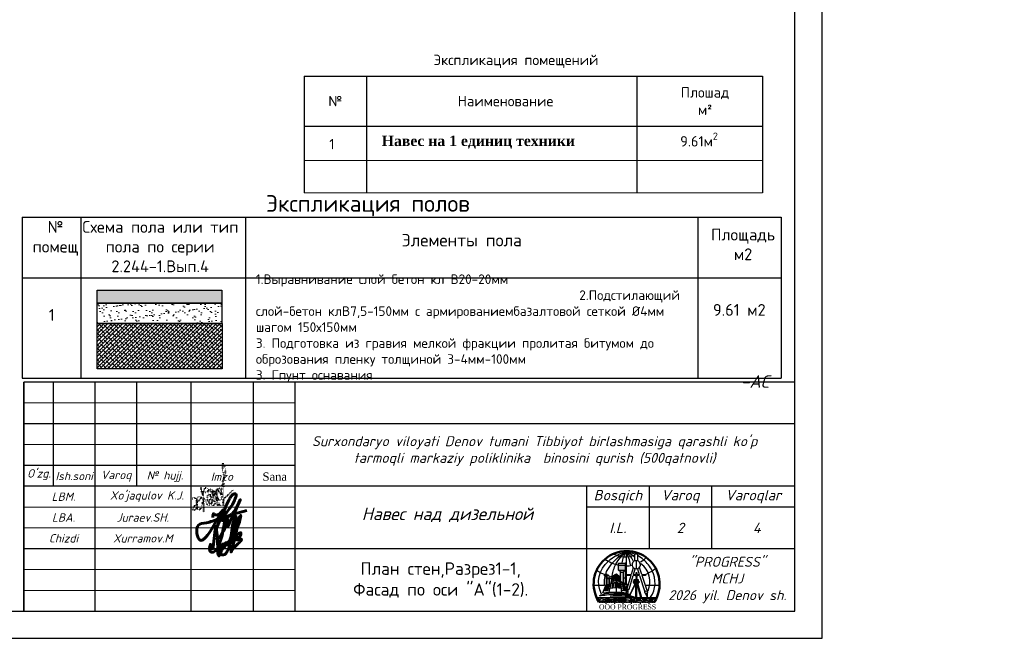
# Model space of a CAD drawing. Header units: millimetres. Extents: x 1527433 to 14789979, y -245576 to 11310.
# Tile 10 of 135: x 1783961 to 1807583, y -167205 to -152355. Entities that reach past the tile are written whole.
import ezdxf

# ---------------------------------------------------------------- set-up
doc = ezdxf.new("R2010")
doc.units = ezdxf.units.MM
doc.linetypes.add('CONTI', pattern=[0])
doc.linetypes.add('DOT', pattern=[0.5, 0, -0.5])
doc.layers.add('(014) Водопровод', color=5, linetype='ИК_Водопровод -------в--------')
doc.layers.add('RAMKA', color=250, linetype='CONTI')
doc.layers.add('tsokol', color=7, linetype='Continuous', true_color=0x712c23)
doc.layers.add('Штриховка', color=7, linetype='Continuous', lineweight=9)
doc.styles.add('S@SH@M@K', font='isocpeui.ttf', dxfattribs={"height": 3})
doc.styles.get("Standard").update_dxf_attribs({"font": 'isocpeur.ttf', "height": 250})
doc.styles.add('STYLE3', font='arial.ttf')
doc.styles.add('TIMES NEW', font='times.ttf')
doc.styles.add('V@ler@Live', font='isocpeui.ttf')
doc.styles.add('ValeraTextStyle', font='isocpeur.ttf')
doc.linetypes.add('ИК_Водопровод -------в--------', pattern='A,9,-0.6,["В",Standard,S=1.2,R=0,X=0,Y=-0.6],-1.2', length=10.8)

# ---------------------------------------------------------------- blocks, each defined once
blk = doc.blocks.new('LOGOTIP')
h = blk.add_hatch(color=16)
h.dxf.hatch_style = 1
h.paths.add_polyline_path([(20531.16, -9521.62), (20530.47, -9521.62), (20530.47, -9523.75), (20531.16, -9524.06)])
h.paths.add_polyline_path([(20531.16, -9521.62), (20531.16, -9521.47), (20531.62, -9521.05), (20530.01, -9521.05), (20530.47, -9521.47), (20530.47, -9521.62)])
h.paths.add_polyline_path([(20531.62, -9521.05), (20531.62, -9519.83), (20530.01, -9519.83), (20530.01, -9521.05)])
h.paths.add_polyline_path([(20531.62, -9519.83), (20531.62, -9519.4), (20530.01, -9519.4), (20530.01, -9519.83)])
h = blk.add_hatch(color=252)
h.dxf.hatch_style = 1
h.paths.add_polyline_path([(20527.86, -9523.03), (20528.22, -9523.03), (20528.22, -9522.98), (20527.86, -9522.98), (20527.86, -9522.84), (20527.69, -9522.84), (20527.69, -9522.98), (20527.39, -9522.98), (20527.39, -9523.03), (20527.69, -9523.03), (20527.69, -9524.4), (20527.86, -9524.38)])
h.paths.add_polyline_path([(20527.24, -9522.31), (20527.61, -9522.31), (20527.61, -9522.26), (20527.24, -9522.26), (20527.24, -9522.06), (20527, -9522.06), (20527, -9522.26), (20526.85, -9522.26, 0.002105), (20526.83, -9522.31), (20527, -9522.31), (20527, -9524.53), (20527.01, -9524.49), (20527.24, -9524.46)])
h.paths.add_polyline_path([(20526.85, -9522.26), (20526.55, -9522.26), (20526.55, -9522.31), (20526.83, -9522.31, -0.002105)])
h = blk.add_hatch(color=134)
h.dxf.hatch_style = 1
h.paths.add_polyline_path([(20531.59, -9525.43), (20531.26, -9525.37), (20531.4, -9526.03), (20531.76, -9526.07)])
h.paths.add_polyline_path([(20531.12, -9525.34), (20530.71, -9525.26), (20530.81, -9525.97), (20531.26, -9526.02)])
h.paths.add_polyline_path([(20530.97, -9524.54), (20530.58, -9524.43), (20530.66, -9524.96), (20531.07, -9525.08)])
h.paths.add_polyline_path([(20531.37, -9524.66), (20531.11, -9524.58), (20531.21, -9525.12), (20531.54, -9525.21)])
h.paths.add_polyline_path([(20531.26, -9524.16), (20531, -9524.06), (20531.06, -9524.38), (20531.34, -9524.46)])
h.paths.add_polyline_path([(20530.86, -9524), (20530.5, -9523.86), (20530.55, -9524.23), (20530.93, -9524.34)])
h.paths.add_polyline_path([(20530.26, -9524.28), (20530.06, -9524.17), (20530.13, -9525.29), (20530.37, -9525.36)])
h.paths.add_polyline_path([(20529.94, -9524.11), (20529.69, -9523.97), (20529.71, -9525.18), (20529.98, -9525.25)])
h.paths.add_polyline_path([(20529.91, -9523.05), (20529.67, -9522.87), (20529.68, -9523.57), (20529.93, -9523.73)])
h.paths.add_polyline_path([(20530.16, -9523.24), (20529.99, -9523.12), (20530.04, -9523.8), (20530.23, -9523.93)])
h.paths.add_polyline_path([(20530.09, -9522.61), (20529.95, -9522.49), (20529.98, -9522.93), (20530.14, -9523.05)])
h.paths.add_polyline_path([(20529.89, -9522.43), (20529.66, -9522.22), (20529.67, -9522.68), (20529.9, -9522.87)])
h.paths.add_polyline_path([(20529.26, -9522.15), (20528.9, -9522.35), (20528.86, -9522.81), (20529.25, -9522.62)])
h.paths.add_polyline_path([(20529.25, -9522.83), (20528.84, -9523), (20528.78, -9523.73), (20529.25, -9523.54)])
h.paths.add_polyline_path([(20529.24, -9523.91), (20528.75, -9524.07), (20528.64, -9525.31), (20529.23, -9525.18)])
h.paths.add_polyline_path([(20528.64, -9524.11), (20528.22, -9524.25), (20528, -9525.4), (20528.51, -9525.33)])
h.paths.add_polyline_path([(20528.74, -9523.08), (20528.42, -9523.21), (20528.28, -9523.91), (20528.67, -9523.78)])
h.paths.add_polyline_path([(20528.81, -9522.42), (20528.54, -9522.58), (20528.46, -9523.01), (20528.76, -9522.89)])
h.paths.add_polyline_path([(20527.78, -9524.52), (20527.43, -9524.55), (20527.31, -9525.07), (20527.68, -9525.04)])
h.paths.add_polyline_path([(20527.66, -9525.21), (20527.31, -9525.23), (20527.12, -9525.96), (20527.46, -9525.97)])
h.paths.add_polyline_path([(20527.24, -9525.24), (20526.83, -9525.26), (20526.59, -9525.96), (20527.05, -9525.97)])
h.paths.add_polyline_path([(20527.37, -9524.56), (20527.13, -9524.58), (20526.93, -9525.1), (20527.24, -9525.07)])
h = blk.add_hatch(color=252)
h.dxf.hatch_style = 1
h.paths.add_polyline_path([(20528.14, -9523.07, 1), (20528.2, -9523.07, 1)])
h.paths.add_polyline_path([(20527.4, -9523.09, 1), (20527.48, -9523.09, 1)])
h.paths.add_polyline_path([(20527.48, -9522.37, 1), (20527.58, -9522.37, 1)])
h.paths.add_polyline_path([(20526.62, -9522.37, 1), (20526.7, -9522.37, 1)])
h = blk.add_hatch(color=53)
h.dxf.hatch_style = 1
h.paths.add_polyline_path([(20534.7, -9523.33), (20533.77, -9523.33), (20533.77, -9523.89), (20534.03, -9523.89, -1), (20534.16, -9523.89), (20534.7, -9523.89), (20534.7, -9523.75)])
h.paths.add_polyline_path([(20534.7, -9523.89), (20534.16, -9523.89, -1), (20534.03, -9523.89), (20533.77, -9523.89), (20533.77, -9524.04), (20533.77, -9524.27), (20534.7, -9524.27)])
h.paths.add_polyline_path([(20534.94, -9523.75), (20534.7, -9523.75), (20534.7, -9524.04), (20534.94, -9524.04)])
h.paths.add_polyline_path([(20533.77, -9523.75), (20533.53, -9523.75), (20533.53, -9524.04), (20533.77, -9524.04)])
h = blk.add_hatch(color=53)
h.dxf.hatch_style = 1
h.paths.add_polyline_path([(20533.77, -9524.27), (20534.7, -9524.27), (20534.7, -9523.33), (20533.77, -9523.33)])
at = {"color": 173}
for points in [[(20525.93, -9526.85, -0.353442), (20527.55, -9518.87, -0.113813), (20531.8, -9516.61)], [(20526.66, -9524.66, -0.125155), (20527.14, -9521.38, -0.137222), (20531.8, -9516.61, -309.435386)], [(20528.48, -9522.35, -0.087366), (20529.34, -9519.63, -0.090552), (20531.8, -9516.61, 64.129586)], [(20528.91, -9517.2, 0.201287), (20533.85, -9517.43)], [(20530.83, -9519.28, -0.080154), (20531.8, -9516.61, -0.658117)], [(20532.88, -9519.75, 0.082739), (20531.8, -9516.61, 4.751606)], [(20533.52, -9518.83, 0.118251), (20531.8, -9516.61, -72004916123.718872)], [(20533.8, -9517.9, 0.029793), (20533.11, -9517.34, -0.014798), (20531.8, -9516.61, 11.436528)], [(20533.91, -9517.24, 0.06566), (20531.8, -9516.61)], [(20526.73, -9518.42, 0.084651), (20529.91, -9519.82)], [(20537.68, -9527.5, 0.275009), (20538.07, -9521.19, 0.096151), (20535.99, -9518.56, 0.052771), (20534.53, -9517.54, 0.052771)], [(20535.3, -9519.03, 0.14027), (20536.6, -9517.97)], [(20537.07, -9526.05, 0.347768), (20535.38, -9519.49, -2.968614)], [(20524.71, -9521.14, 0.030399), (20526.88, -9522.12)], [(20531.97, -9520.02, 0.063513), (20533.12, -9519.88)], [(20536.61, -9522.03, 0.06516), (20538.89, -9520.57)]]:
    blk.add_lwpolyline(points, format="xyb", dxfattribs=at)
for points in [[(20531.8, -9516.61), (20531.8, -9519.31)], [(20527.69, -9522.37), (20528.36, -9522.58)], [(20524.03, -9524.65), (20524.03, -9524.65), (20526.66, -9524.66)], [(20536.6, -9524.65), (20539.86, -9524.68)]]:
    blk.add_lwpolyline(points, dxfattribs=at)
at = {"lineweight": 30}
blk.add_lwpolyline([(20533.91, -9517.09), (20534.53, -9517.09), (20534.53, -9518.77), (20533.91, -9518.77)], close=True, dxfattribs=at)
at = {"color": 150}
for points in [[(20530.01, -9521.05), (20530.01, -9519.4), (20531.62, -9519.4)], [(20531.87, -9524.46), (20531.87, -9519.4), (20531.62, -9519.4), (20531.62, -9524.46)], [(20530.01, -9519.83), (20531.62, -9519.83)], [(20530.47, -9521.47), (20530.01, -9521.05)], [(20530.01, -9521.05), (20531.62, -9521.05)], [(20530.47, -9523.75), (20530.47, -9521.47)], [(20531.16, -9521.62), (20530.47, -9521.62)], [(20531.16, -9521.47), (20531.62, -9521.05)], [(20531.16, -9524.06), (20531.16, -9521.47)], [(20531.62, -9519.92), (20531.87, -9519.92)], [(20531.62, -9520.34), (20531.87, -9520.34)], [(20531.62, -9520.7), (20531.87, -9520.7)], [(20531.62, -9521.09), (20531.87, -9521.09)], [(20531.62, -9521.48), (20531.87, -9521.48)], [(20531.62, -9521.85), (20531.87, -9521.85)], [(20531.16, -9522.89), (20531.62, -9522.89)], [(20531.62, -9522.21), (20531.87, -9522.21)], [(20531.62, -9522.56), (20531.87, -9522.56)], [(20531.62, -9522.96), (20531.87, -9522.96)], [(20531.62, -9523.32), (20531.87, -9523.32)], [(20531.62, -9523.7), (20531.87, -9523.7)], [(20531.62, -9524.08), (20531.87, -9524.08)], [(20531.87, -9524.46), (20531.47, -9524.46)], [(20525.29, -9527.88), (20525.04, -9528.03), (20525.24, -9528.11), (20525.53, -9528.38), (20525.53, -9528.09), (20525.47, -9528.18), (20525.36, -9528.16), (20525.3, -9528.08), (20525.29, -9527.88)], [(20526.24, -9528.35), (20526.51, -9528.19), (20526.6, -9528.25), (20526.7, -9528.32), (20526.8, -9528.29), (20526.93, -9528.29), (20527.09, -9528.3), (20527.13, -9528.24), (20527.07, -9528.24), (20526.99, -9528.15), (20526.94, -9528.15), (20526.85, -9528.15), (20526.78, -9528.18), (20526.69, -9528.23), (20526.61, -9528.15), (20526.55, -9528.11), (20526.44, -9528.1), (20526.37, -9528.1), (20526.34, -9528.17), (20526.28, -9528.22), (20526.21, -9528.28), (20526.24, -9528.35)], [(20527.25, -9528.21), (20527.59, -9528.26), (20527.73, -9528.36), (20527.86, -9528.44), (20527.97, -9528.44), (20528.02, -9528.4), (20528.09, -9528.32), (20528.13, -9528.27), (20528.18, -9528.27), (20528.29, -9528.35), (20528.39, -9528.35), (20528.47, -9528.32), (20528.41, -9528.3), (20528.3, -9528.24), (20528.24, -9528.19), (20528.18, -9528.15), (20528.09, -9528.17), (20528.04, -9528.21), (20527.95, -9528.28), (20527.85, -9528.31), (20527.77, -9528.25), (20527.67, -9528.18), (20527.54, -9528.16), (20527.4, -9528.17), (20527.25, -9528.21)], [(20528.77, -9528.38), (20528.75, -9528.16), (20528.84, -9528.08), (20528.93, -9528.04), (20529.06, -9528.04), (20529.12, -9528.04), (20529.19, -9528.09), (20529.25, -9528.11), (20529.31, -9528.1), (20529.38, -9528.1), (20529.44, -9528.04), (20529.48, -9528.01), (20529.54, -9528.01), (20529.6, -9528.01), (20529.63, -9528.09), (20529.64, -9528.13), (20529.64, -9528.18), (20529.58, -9528.16), (20529.53, -9528.12), (20529.48, -9528.12), (20529.44, -9528.21), (20529.35, -9528.28), (20529.13, -9528.21), (20529.02, -9528.17), (20528.91, -9528.16), (20528.84, -9528.21), (20528.84, -9528.28), (20528.77, -9528.38)], [(20529.89, -9528.1), (20529.83, -9528.29), (20529.99, -9528.15), (20530.13, -9528.23), (20530.25, -9528.34), (20530.45, -9528.36), (20530.68, -9528.28), (20530.87, -9528.18), (20531.07, -9528.15), (20531.27, -9528.21), (20531.42, -9528.22), (20531.59, -9528.04), (20531.83, -9528.08), (20531.67, -9527.96), (20531.49, -9528.04), (20531.4, -9528.14), (20531.25, -9528.12), (20531.01, -9528.07), (20530.78, -9528.12), (20530.58, -9528.23), (20530.43, -9528.27), (20529.94, -9528.06), (20529.85, -9528.1)], [(20532.74, -9528.15), (20533.08, -9528.2), (20533.23, -9528.3), (20533.36, -9528.38), (20533.47, -9528.38), (20533.52, -9528.34), (20533.59, -9528.26), (20533.62, -9528.22), (20533.68, -9528.22), (20533.79, -9528.29), (20533.89, -9528.29), (20533.97, -9528.26), (20533.9, -9528.24), (20533.8, -9528.18), (20533.73, -9528.13), (20533.68, -9528.09), (20533.59, -9528.11), (20533.53, -9528.15), (20533.45, -9528.22), (20533.35, -9528.25), (20533.27, -9528.19), (20533.17, -9528.12), (20533.04, -9528.1), (20532.89, -9528.11), (20532.74, -9528.15)], [(20534.35, -9528.29), (20534.33, -9528.07), (20534.42, -9527.99), (20534.51, -9527.95), (20534.64, -9527.95), (20534.7, -9527.95), (20534.77, -9528), (20534.83, -9528.02), (20534.89, -9528.01), (20534.96, -9528), (20535.02, -9527.95), (20535.07, -9527.91), (20535.12, -9527.91), (20535.18, -9527.91), (20535.21, -9527.99), (20535.22, -9528.04), (20535.22, -9528.08), (20535.16, -9528.06), (20535.11, -9528.02), (20535.06, -9528.02), (20535.02, -9528.11), (20534.93, -9528.18), (20534.71, -9528.12), (20534.6, -9528.08), (20534.49, -9528.07), (20534.42, -9528.12), (20534.42, -9528.19), (20534.35, -9528.29)], [(20535.6, -9528.04), (20535.94, -9528.1), (20536.08, -9528.19), (20536.22, -9528.28), (20536.33, -9528.28), (20536.37, -9528.23), (20536.44, -9528.16), (20536.48, -9528.11), (20536.54, -9528.11), (20536.65, -9528.19), (20536.75, -9528.19), (20536.82, -9528.16), (20536.76, -9528.13), (20536.66, -9528.08), (20536.59, -9528.03), (20536.53, -9527.98), (20536.45, -9528), (20536.39, -9528.05), (20536.31, -9528.11), (20536.2, -9528.14), (20536.12, -9528.08), (20536.02, -9528.02), (20535.89, -9527.99), (20535.75, -9528), (20535.6, -9528.04)], [(20537.32, -9528.37), (20537.3, -9528.15), (20537.38, -9528.07), (20537.48, -9528.03), (20537.6, -9528.03), (20537.66, -9528.03), (20537.73, -9528.08), (20537.79, -9528.1), (20537.85, -9528.09), (20537.92, -9528.08), (20537.98, -9528.03), (20538.03, -9528), (20538.09, -9528), (20538.14, -9528), (20538.17, -9528.07), (20538.19, -9528.12), (20538.19, -9528.17), (20538.12, -9528.14), (20538.07, -9528.1), (20538.02, -9528.1), (20537.98, -9528.19), (20537.89, -9528.27), (20537.67, -9528.2), (20537.56, -9528.16), (20537.45, -9528.15), (20537.39, -9528.2), (20537.39, -9528.27), (20537.32, -9528.37)]]:
    blk.add_lwpolyline(points, dxfattribs=at)
at = {"lineweight": 30}
for points in [[(20534.22, -9518.77), (20534.22, -9520.75)], [(20533.52, -9520.45), (20533.03, -9522.09)], [(20533.55, -9522.09), (20533.95, -9520.71)], [(20534.19, -9522.09), (20534.19, -9521.61), (20534.39, -9521.61), (20534.39, -9522.09)], [(20534.53, -9520.71), (20534.97, -9522.09)], [(20535.56, -9522.09), (20535, -9520.41)], [(20532, -9525.54), (20532.53, -9525.65), (20533.49, -9522.31)], [(20532.97, -9522.31), (20532, -9525.54)], [(20532.97, -9522.31), (20532.09, -9522.31), (20532.09, -9522.09), (20533.03, -9522.09)], [(20534.19, -9522.31), (20533.49, -9522.31)], [(20533.55, -9522.09), (20534.19, -9522.09)], [(20534.39, -9522.31), (20534.39, -9522.77), (20534.19, -9522.77), (20534.19, -9522.31)], [(20534.39, -9522.09), (20534.97, -9522.09)], [(20535.05, -9522.31), (20534.39, -9522.31)], [(20535.05, -9522.31), (20536.31, -9526.24)], [(20535.56, -9522.09), (20536.49, -9522.09), (20536.49, -9522.31), (20535.63, -9522.31)], [(20536.94, -9526.27), (20536.94, -9526.2), (20535.63, -9522.31)], [(20532.33, -9525.61), (20532.24, -9526.04), (20532.24, -9526.33), (20531.67, -9527.58), (20531.79, -9527.08), (20531.91, -9526.25), (20532.09, -9526), (20532.18, -9525.58)], [(20532.32, -9524.47), (20532.05, -9524.47), (20531.8, -9525.2), (20532.1, -9525.19)], [(20532.09, -9526), (20532.24, -9526.04)], [(20536.44, -9526.63), (20536.94, -9527.68)], [(20536.94, -9527.68), (20536.94, -9526.44)], [(20524.7, -9527.58), (20536.89, -9527.58)], [(20525.26, -9528.64), (20538.63, -9528.64)], [(20525.36, -9528.64), (20525.36, -9528.92)], [(20525.76, -9528.64), (20525.76, -9528.92)], [(20526.18, -9528.64), (20526.18, -9528.89)], [(20526.58, -9528.64), (20526.58, -9528.92)], [(20526.98, -9528.64), (20526.98, -9529.15)], [(20527.38, -9528.64), (20527.38, -9528.92)], [(20527.78, -9528.64), (20527.78, -9528.92)], [(20528.2, -9528.64), (20528.2, -9528.89)], [(20528.6, -9528.64), (20528.6, -9528.92)], [(20529, -9528.64), (20529, -9529.15)], [(20529.41, -9528.64), (20529.41, -9528.92)], [(20529.81, -9528.64), (20529.81, -9528.92)], [(20530.23, -9528.64), (20530.23, -9528.89)], [(20530.63, -9528.64), (20530.63, -9528.92)], [(20531.03, -9528.64), (20531.03, -9529.15)], [(20531.43, -9528.64), (20531.43, -9528.92)], [(20531.83, -9528.64), (20531.83, -9528.92)], [(20532.25, -9528.64), (20532.25, -9528.89)], [(20532.64, -9528.64), (20532.64, -9528.92)], [(20533.05, -9528.64), (20533.05, -9529.15)], [(20533.58, -9528.64), (20533.58, -9528.92)], [(20533.99, -9528.64), (20533.99, -9528.92)], [(20534.41, -9528.64), (20534.41, -9528.89)], [(20534.8, -9528.64), (20534.8, -9528.92)], [(20535.21, -9528.64), (20535.21, -9529.15)], [(20535.65, -9528.64), (20535.65, -9528.92)], [(20536.05, -9528.64), (20536.05, -9528.92)], [(20536.47, -9528.64), (20536.47, -9528.89)], [(20536.87, -9528.64), (20536.87, -9528.92)], [(20536.94, -9527.58), (20539.19, -9527.58)], [(20537.27, -9528.64), (20537.27, -9529.15)], [(20537.7, -9528.64), (20537.7, -9528.92)], [(20538.1, -9528.64), (20538.1, -9528.92)], [(20538.52, -9528.64), (20538.52, -9528.89)]]:
    blk.add_lwpolyline(points, dxfattribs=at)
at = {"color": 33}
for points in [[(20528.45, -9522.52), (20529.49, -9521.91)], [(20529.48, -9526.34), (20529.49, -9521.91), (20530.19, -9522.54), (20530.69, -9526.34)], [(20526.22, -9526.53), (20527.01, -9524.49), (20528.05, -9524.35)], [(20528.45, -9522.52), (20527.63, -9526.34)], [(20528, -9525.4), (20528.51, -9525.33), (20528.64, -9524.11)], [(20528, -9525.4), (20528.22, -9524.25)], [(20528.22, -9524.25), (20528.64, -9524.11)], [(20528.28, -9523.91), (20528.42, -9523.21)], [(20528.28, -9523.91), (20528.67, -9523.78)], [(20528.42, -9523.21), (20528.74, -9523.08)], [(20528.46, -9523.01), (20528.54, -9522.58), (20528.81, -9522.42)], [(20528.46, -9523.01), (20528.76, -9522.89)], [(20528.75, -9524.07), (20528.64, -9525.31), (20529.23, -9525.18)], [(20528.67, -9523.78), (20528.74, -9523.08)], [(20528.75, -9524.07), (20529.24, -9523.91)], [(20528.76, -9522.89), (20528.81, -9522.42)], [(20528.84, -9523), (20528.78, -9523.73)], [(20528.78, -9523.73), (20529.25, -9523.54)], [(20528.84, -9523), (20529.25, -9522.83)], [(20529.25, -9522.62), (20529.26, -9522.15), (20528.9, -9522.35), (20528.86, -9522.81)], [(20528.86, -9522.81), (20529.25, -9522.62)], [(20529.23, -9525.18), (20529.24, -9523.91)], [(20529.25, -9523.54), (20529.25, -9522.83)], [(20529.67, -9522.68), (20529.66, -9522.22), (20529.89, -9522.43)], [(20529.67, -9522.68), (20529.9, -9522.87)], [(20529.68, -9523.57), (20529.67, -9522.87)], [(20529.67, -9522.87), (20529.91, -9523.05)], [(20529.68, -9523.57), (20529.93, -9523.73)], [(20529.71, -9525.18), (20529.69, -9523.97)], [(20529.69, -9523.97), (20529.94, -9524.11)], [(20529.71, -9525.18), (20530.37, -9525.36), (20530.26, -9524.28)], [(20529.9, -9522.87), (20529.89, -9522.43)], [(20529.93, -9523.73), (20529.91, -9523.05)], [(20529.98, -9525.25), (20529.94, -9524.11)], [(20529.95, -9522.49), (20530.09, -9522.61)], [(20529.98, -9522.93), (20529.95, -9522.49)], [(20529.98, -9522.93), (20530.14, -9523.05)], [(20530.04, -9523.8), (20529.99, -9523.12)], [(20529.99, -9523.12), (20530.16, -9523.24)], [(20530.04, -9523.8), (20530.23, -9523.93)], [(20530.13, -9525.29), (20530.06, -9524.17)], [(20530.06, -9524.17), (20530.26, -9524.28)], [(20530.14, -9523.05), (20530.09, -9522.61)], [(20530.23, -9523.93), (20530.16, -9523.24)], [(20532.01, -9526.1), (20531.37, -9524.16), (20530.34, -9523.7)], [(20530.55, -9524.23), (20530.5, -9523.86), (20530.86, -9524)], [(20530.55, -9524.23), (20530.93, -9524.34)], [(20530.86, -9524), (20530.93, -9524.34)], [(20531, -9524.06), (20531.26, -9524.16), (20531.34, -9524.46)], [(20531, -9524.06), (20531.06, -9524.38)], [(20531.06, -9524.38), (20531.34, -9524.46)], [(20526.22, -9526.53), (20527.63, -9526.34), (20530.69, -9526.34), (20531.87, -9526.49)], [(20526.59, -9525.96), (20527.05, -9525.97), (20527.24, -9525.24), (20526.83, -9525.26), (20526.59, -9525.96)], [(20527.13, -9524.58), (20526.93, -9525.1), (20527.24, -9525.07)], [(20527.31, -9525.23), (20527.12, -9525.96), (20527.46, -9525.97), (20527.66, -9525.21), (20527.31, -9525.23)], [(20527.13, -9524.58), (20527.37, -9524.56)], [(20527.37, -9524.56), (20527.24, -9525.07)], [(20527.43, -9524.55), (20527.31, -9525.07)], [(20527.31, -9525.07), (20527.68, -9525.04)], [(20527.43, -9524.55), (20527.78, -9524.52), (20527.68, -9525.04)], [(20530.66, -9524.96), (20530.58, -9524.43)], [(20530.58, -9524.43), (20530.97, -9524.54)], [(20530.66, -9524.96), (20531.07, -9525.08)], [(20530.81, -9525.97), (20530.71, -9525.26)], [(20530.71, -9525.26), (20531.12, -9525.34)], [(20531.26, -9526.02), (20530.81, -9525.97)], [(20530.97, -9524.54), (20531.07, -9525.08)], [(20531.11, -9524.58), (20531.21, -9525.12)], [(20531.11, -9524.58), (20531.37, -9524.66)], [(20531.12, -9525.34), (20531.26, -9526.02)], [(20531.21, -9525.12), (20531.54, -9525.21)], [(20531.26, -9525.37), (20531.4, -9526.03)], [(20531.26, -9525.37), (20531.59, -9525.43)], [(20531.37, -9524.66), (20531.54, -9525.21)], [(20531.59, -9525.43), (20531.76, -9526.07), (20531.4, -9526.03)]]:
    blk.add_lwpolyline(points, dxfattribs=at)
at = {"color": 252}
for points in [[(20527.24, -9524.46), (20527.24, -9522.31), (20527.61, -9522.31), (20527.61, -9522.26), (20527.24, -9522.26), (20527.24, -9522.06), (20527, -9522.06), (20527, -9522.26), (20526.55, -9522.26), (20526.55, -9522.31), (20527, -9522.31), (20527, -9524.52)], [(20527.86, -9524.38), (20527.86, -9523.03), (20528.22, -9523.03), (20528.22, -9522.98), (20527.86, -9522.98), (20527.86, -9522.84), (20527.69, -9522.84), (20527.69, -9522.98), (20527.39, -9522.98), (20527.39, -9523.03), (20527.69, -9523.03), (20527.69, -9524.4)]]:
    blk.add_lwpolyline(points, dxfattribs=at)
at = {"color": 32, "lineweight": 30}
for points in [[(20532.46, -9527.58), (20534.07, -9524.39), (20533.88, -9524.39), (20532.37, -9527.58), (20532.46, -9527.58)], [(20535.38, -9527.58), (20534.44, -9524.39), (20534.59, -9524.39), (20535.5, -9527.58)]]:
    blk.add_lwpolyline(points, dxfattribs=at)
at = {"color": 42, "lineweight": 30}
for points in [[(20533.77, -9523.75), (20533.53, -9523.75), (20533.53, -9524.04), (20533.77, -9524.04)], [(20533.77, -9523.33), (20534.7, -9523.33), (20534.7, -9524.27), (20533.77, -9524.27)], [(20533.84, -9524.27), (20534.65, -9524.27), (20534.65, -9524.39), (20533.84, -9524.39)], [(20534.7, -9523.75), (20534.94, -9523.75), (20534.94, -9524.04), (20534.7, -9524.04)]]:
    blk.add_lwpolyline(points, close=True, dxfattribs=at)
for points in [[(20533.77, -9523.89), (20534.03, -9523.89)], [(20534.47, -9523.33), (20534.47, -9523.03), (20534.21, -9523.03), (20534.05, -9523.33)], [(20534.16, -9523.89), (20534.7, -9523.89)]]:
    blk.add_lwpolyline(points, dxfattribs=at)
at = {"color": 32, "lineweight": 30}
blk.add_lwpolyline([(20534.16, -9524.39), (20534.32, -9524.39), (20534.32, -9527.58), (20534.16, -9527.58)], close=True, dxfattribs=at)
at = {"color": 25}
for points in [[(20525.44, -9527.15, -0.044562), (20527.04, -9526.65, -0.080385), (20531.85, -9526.64, -0.080385)], [(20532.08, -9526.68, -0.011049), (20532.73, -9526.81, -0.011049)], [(20525.44, -9527.15, 0.0058), (20527.11, -9526.97, -0.038289), (20531.83, -9526.79, -0.038289)], [(20527.97, -9527.27), (20529.09, -9527.06, -0.027055), (20530.77, -9526.93), (20531.53, -9526.95), (20531.8, -9526.98)], [(20527.97, -9527.27, -0.026948), (20530.82, -9527.23), (20531.75, -9527.26)], [(20532.03, -9526.79, -0.005617), (20532.72, -9526.83, -0.005617)], [(20532.83, -9526.84, -0.000678), (20532.92, -9526.85)], [(20532.84, -9526.83, -0.001323), (20532.92, -9526.85)]]:
    blk.add_lwpolyline(points, format="xyb", dxfattribs=at)
at = {"color": 150, "lineweight": 30}
for points in [[(20525.31, -9528.59, 0.125557), (20525.82, -9528.4, 0.520567), (20525.82, -9528.4, -0.501097), (20526.15, -9528.55, -0.013708), (20526.79, -9528.53, -0.043743), (20527.29, -9528.45, 0.520567), (20527.29, -9528.45, 0.520567), (20527.33, -9528.44, -0.392339), (20527.79, -9528.49, 0.520567), (20527.79, -9528.49, -0.113409), (20528.37, -9528.57, 0.520567), (20528.37, -9528.57, -0.132594), (20528.87, -9528.52, 0.520567), (20528.87, -9528.52, -0.102508), (20529.32, -9528.39, 0.520567), (20529.32, -9528.39, -0.019125), (20529.65, -9528.29, 0.520567), (20529.65, -9528.29, 0.087562), (20530.36, -9528.41, 0.520567), (20530.36, -9528.41, 0.001436), (20530.93, -9528.42, 0.520567), (20530.93, -9528.42, -0.063739), (20531.45, -9528.36, 0.520567), (20531.45, -9528.36, 0.033431), (20532, -9528.21, 0.520567), (20532, -9528.21, -0.230937), (20532.53, -9528.32, 0.520567), (20532.53, -9528.32, -0.091871), (20532.97, -9528.47, 0.520567), (20532.97, -9528.47, -0.014111), (20533.56, -9528.5, 0.520567), (20533.56, -9528.5, -0.02014), (20534.13, -9528.4, 0.520567), (20534.13, -9528.4, 0.029716), (20534.89, -9528.24, 0.520567), (20534.89, -9528.24, -0.189791), (20535.26, -9528.29, 0.520567), (20535.26, -9528.29, -0.039413), (20535.7, -9528.43, 0.520567), (20535.7, -9528.43, -0.038221), (20536.31, -9528.43, 0.520567), (20536.31, -9528.43, -0.084237), (20536.66, -9528.27, 0.520567), (20536.66, -9528.27, -0.07412), (20537.36, -9528.42, 0.520567), (20537.36, -9528.42, 0.05762), (20537.92, -9528.39, 0.520567), (20537.92, -9528.39, -0.000967), (20538.3, -9528.5, 0.520567), (20538.3, -9528.5, -0.039357), (20538.3, -9528.5, 0.520567), (20538.3, -9528.5, 0.241268), (20538.3, -9528.5)], [(20525.48, -9528.02, -0.070216), (20525.95, -9527.86, 0.520567), (20525.95, -9527.86, -0.344362), (20526.21, -9528.01, 0.010072), (20526.58, -9528.01, -0.043743), (20527.09, -9527.93, 0.520567), (20527.09, -9527.93, 0.520567), (20527.13, -9527.92, -0.063439), (20527.64, -9527.83, 0.520567), (20527.64, -9527.83, 0.149042), (20528.16, -9528.05, 0.520567), (20528.16, -9528.05, -0.132594), (20528.67, -9528, 0.520567), (20528.67, -9528, -0.102508), (20529.12, -9527.87, 0.520567), (20529.12, -9527.87, -0.029284), (20529.62, -9527.73, 0.520567), (20529.62, -9527.73, -0.045919), (20530.15, -9527.89, 0.520567), (20530.15, -9527.89, 0.001436), (20530.72, -9527.9, 0.520567), (20530.72, -9527.9, -0.063739), (20531.25, -9527.84, 0.520567), (20531.25, -9527.84, 0.033431), (20531.8, -9527.69, 0.520567), (20531.8, -9527.69, -0.05696), (20532.35, -9527.71, 0.520567), (20532.35, -9527.71, -0.10267), (20532.85, -9527.89, 0.520567), (20532.85, -9527.89, 0.106941), (20533.35, -9527.98, 0.520567), (20533.35, -9527.98, -0.02014), (20533.93, -9527.88, 0.520567), (20533.93, -9527.88, 0.029716), (20534.68, -9527.72, 0.520567), (20534.68, -9527.72, -0.053702), (20535.06, -9527.72, 0.520567), (20535.06, -9527.72, 0.023184), (20535.6, -9527.82, 0.520567), (20535.6, -9527.82, 0.137066), (20536.11, -9527.9, 0.520567), (20536.11, -9527.9, 0.086144), (20536.69, -9527.74, 0.520567), (20536.69, -9527.74, 0.092626), (20537.21, -9527.84, 0.520567), (20537.21, -9527.84, 0.171565), (20537.72, -9527.87, 0.520567), (20537.72, -9527.87, -0.228313), (20538.25, -9527.92, 0.520567), (20538.25, -9527.92, 0.057178), (20538.73, -9527.95, 0.520567), (20538.73, -9527.95, 0.520567), (20538.83, -9527.95)]]:
    blk.add_lwpolyline(points, format="xyb", dxfattribs=at)
at = {"color": 25}
for points in [[(20531.81, -9527.27), (20532.29, -9527.29), (20532.49, -9527.31)], [(20531.93, -9527), (20532.24, -9527.04), (20532.58, -9527.13)], [(20532.59, -9527.32), (20533.78, -9527.45)], [(20532.68, -9527.15), (20533.78, -9527.45)]]:
    blk.add_lwpolyline(points, dxfattribs=at)
at = {"color": 252}
for centre, radius in [((20526.66, -9522.37), 0.0359), ((20527.44, -9523.09), 0.037), ((20527.53, -9522.37), 0.0465), ((20528.17, -9523.07), 0.0306)]:
    blk.add_circle(centre, radius, dxfattribs=at)
at = {"color": 42, "lineweight": 30}
blk.add_circle((20534.09, -9523.89), 0.0666, dxfattribs=at)
at = {"lineweight": 30}
blk.add_circle((20536.62, -9526.35), 0.33, dxfattribs=at)
at = {"color": 86, "lineweight": 50}
blk.add_arc((20531.94, -9524.38), 7.92, 327.5319, 212.4681, dxfattribs=at)
at = {"lineweight": 30}
blk.add_arc((20534.24, -9519.75), 1, 102.4937, 77.5063, dxfattribs=at)
at = {"color": 86, "lineweight": 50, "insert": (20525.31, -9529.27), "char_height": 1.2, "width": 15.3015, "attachment_point": 1, "style": 'TIMES NEW'}
blk.add_mtext('OOO PROGRESS', dxfattribs=at)
blk = doc.blocks.new('пдп001')
at = {"color": 5, "linetype": 'DOT', "lineweight": 40}
for points, knots in [([(707, 149), (708, 157), (714, 275), (714, 211), (717, 464), (797, 572), (804, 758), (726, 963), (724, 699), (772, 570), (752, 371), (753, 204), (748, 36), (748, -48), (744, -179), (751, -58), (729, 14), (812, 68), (869, 129), (929, 184), (970, 224), (988, 241)], [5933.013532, 5933.013532, 5933.013532, 5933.013532, 5945.426056, 6119.674656, 6463.814955, 6647.701276, 6824.900543, 7118.025184, 7324.27387, 7610.172898, 7917.764182, 8218.669265, 8442.676207, 8673.369778, 8750.267492, 8857.255672, 9004.364899, 9148.612782, 9259.763889, 9418.202493, 9536.44599, 9536.44599, 9536.44599, 9536.44599]), ([(268, 57), (276, 52), (297, 37), (320, -2), (338, -55), (346, -105), (390, -149), (424, -111), (412, -62), (415, 3), (471, 62), (426, 112), (358, 130), (364, 68), (353, 26), (367, -31), (411, -64), (445, -86), (483, -85), (480, -21), (486, 27), (452, 65), (444, 93), (426, 161), (441, 107), (444, 73), (486, 28), (487, -23), (560, -69), (512, 37), (507, 98), (489, 159), (473, 223), (514, 36), (505, 144), (503, 170), (509, 229), (538, 139), (544, 86), (578, 46), (599, -49), (582, 13), (578, 49), (545, 91), (537, 148), (523, 189), (545, 234), (568, 171), (574, 132), (596, 66), (595, 25), (626, -17), (594, -25), (617, 46), (598, 98), (576, 178), (569, 235), (624, 289), (598, 248), (573, 216), (615, 154), (609, 86), (616, 23), (678, -20), (725, 55), (716, 137), (701, 216), (660, 284), (598, 271), (638, 194), (676, 170), (682, 97), (700, 129), (707, 149)], [0, 0, 0, 0, 48.503704, 122.119306, 208.329865, 313.551394, 384.410654, 428.229301, 512.215886, 616.590231, 739.308905, 818.700472, 905.182256, 976.614449, 1045.562044, 1130.421533, 1235.08686, 1301.053793, 1319.442364, 1403.027564, 1518.67504, 1568.346911, 1625.618732, 1700.210095, 1737.985982, 1810.401067, 1893.792405, 1997.337295, 2072.088069, 2144.472071, 2360.286944, 2446.613064, 2466.534345, 2624.01661, 2696.265892, 2764.574689, 2806.01173, 2899.683096, 3003.982381, 3114.442089, 3203.096311, 3246.119489, 3329.559258, 3406.405435, 3488.541484, 3597.996357, 3621.971115, 3677.674584, 3789.796613, 3887.577299, 3974.928227, 4028.38159, 4037.512745, 4112.181437, 4225.578573, 4371.597742, 4474.330056, 4533.38336, 4578.568256, 4619.142429, 4743.633224, 4857.566539, 4955.347226, 5034.65037, 5141.745278, 5270.87444, 5439.057271, 5545.963162, 5586.401017, 5686.789569, 5814.196651, 5862.435135, 5933.013532, 5933.013532, 5933.013532, 5933.013532])]:
    blk.add_open_spline(points, degree=3, knots=knots, dxfattribs=at)
for points in [[(0, 0), (30, 59), (79, 40), (107, -71), (107, -203), (72, -238), (23, -238), (23, -203), (53, -146), (94, -105), (134, -41), (177, 1), (217, 41), (217, 79), (166, 79), (141, 68), (122, 40), (110, -10), (110, -50), (110, -86), (113, -117), (118, -161), (128, -214), (159, -227), (199, -217), (214, -188), (238, -113), (265, -20), (265, 50), (255, 142), (224, 216), (208, 296), (234, 185), (255, 133), (269, 17), (279, -71), (279, -180), (279, -289), (279, -280), (279, -169), (279, -38), (263, 77), (263, 151), (292, 245), (322, 291), (368, 279), (383, 264), (383, 240)], [(313, 184), (372, 208), (409, 245), (488, 245), (479, 245), (445, 250), (403, 239), (368, 204), (360, 196), (370, 196), (438, 206), (469, 213), (510, 213), (500, 210), (475, 198), (443, 191), (479, 191), (517, 191), (548, 191), (598, 191), (622, 191)]]:
    blk.add_spline(points, degree=3, dxfattribs=at)
at = {"color": 5, "linetype": 'DOT', "lineweight": 30}
blk.add_spline([(464, -136), (524, -113), (561, -76), (640, -76), (631, -76), (597, -71), (555, -81), (519, -117), (512, -124), (521, -124), (590, -114), (621, -107), (662, -107), (651, -111), (627, -123), (594, -129), (630, -129), (668, -129), (700, -129), (750, -129), (774, -129)], degree=3, dxfattribs=at)

msp = doc.modelspace()

# ---------------------------------------------------------------- hatches: boundary and pattern name
at = {"layer": 'Штриховка'}
h = msp.add_hatch(dxfattribs=at)
h.set_pattern_fill('AR-CONC', color=256, scale=0.5)
h.set_pattern_definition([(50, (-4134806.09, -3033027.286), (91.0923345, -7.9695428), [9.525, -104.775]), (355, (-4134806.09, -3033027.29), (-17.6217107, 95.5284226), [7.62, -83.8202921]), (100.4514447, (-4134798.5, -3033027.95), (73.4706235, 87.558876), [8.0950044, -89.0451223]), (46.1842, (-4134806.09, -3033001.89), (135.5395204, -21.021164), [14.2875, -157.1625]), (96.6355576, (-4134794.8, -3033003.64), (118.702067, 123.7130623), [12.1425116, -133.567804]), (351.1841512, (-4134806.1, -3033001.89), (118.702067, 123.7130623), [11.4299835, -125.729866]), (21, (-4134793.39, -3033008.236), (75.8071956, -51.1325991), [9.525, -104.775]), (326, (-4134793.39, -3033008.24), (30.9010142, 92.093983), [7.62, -83.82]), (71.451445, (-4134787.08, -3033012.5), (106.7082096, 40.9613844), [8.0950044, -89.0449688]), (37.5, (-4134806.094, -3033027.286), (1.54430163, 42.27751944), [0, -82.804, 0, -85.09, 0, -84.1375]), (7.5, (-4134806.094, -3033027.286), (33.40983126, 50.0902874), [0, -48.514, 0, -80.899, 0, -32.0675]), (327.5, (-4134834.415, -3033027.286), (67.79529758, -2.864372), [0, -31.75, 0, -99.06, 0, -131.445]), (317.5, (-4134847.115, -3033027.286), (74.0645907, 12.7132455), [0, -41.275, 0, -65.786, 0, -93.345])])
h.paths.add_polyline_path([(1788813.486, -158846.62), (1785820.961, -158846.62), (1785820.961, -159156.762), (1788808.312, -159156.762), (1788813.486, -159156.762)])
h = msp.add_hatch(dxfattribs=at)
h.set_pattern_fill('AR-SAND', color=256, scale=5)
h.set_pattern_definition([(37.5, (-4134806.1, -3033027.29), (-8.0001565, 244.7066187), [0, -193.04, 0, -215.9, 0, -206.375]), (7.5, (-4134806.1, -3033027.3), (224.761642, 358.41255), [0, -104.14, 0, -173.99, 0, -66.675]), (327.5, (-4134962.3, -3033027.29), (395.496185, 0.718592), [0, -63.5, 0, -228.6, 0, -298.45]), (317.5, (-4134962.3, -3033027.3), (381.778226, 111.464662), [0, -31.75, 0, -149.86, 0, -171.45])])
h.paths.add_polyline_path([(1788808.312, -159156.762), (1785820.961, -159156.762), (1785820.961, -159645.234), (1788808.312, -159645.234)])
h = msp.add_hatch(dxfattribs=at)
h.set_pattern_fill('ANSI38', color=256, scale=20)
h.set_pattern_definition([(45, (-4134806.094, -3032631.856), (-44.9012806, 44.9012806), []), (135, (-4134806.094, -3032631.856), (-134.7038418, 44.9012806), [158.75, -95.25])])
h.paths.add_polyline_path([(1785820.961, -159645.234), (1785820.961, -160735.734), (1788818.294, -160735.734), (1788818.294, -159645.234)])

# ---------------------------------------------------------------- linework, layer by layer
at = {"lineweight": 30}
for p, q in [((1790785.148, -153708.691), (1801785.148, -153708.691)), ((1790785.148, -153708.691), (1790785.148, -154908.691)), ((1792285.148, -153708.691), (1792285.148, -154908.691)), ((1798765.749, -153708.691), (1798765.749, -154908.691)), ((1801785.148, -153708.691), (1801785.148, -154908.691)), ((1790785.148, -154908.691), (1801785.148, -154908.691)), ((1790785.148, -154908.691), (1790785.148, -156508.691)), ((1792285.148, -154908.691), (1792285.148, -156508.691)), ((1798765.749, -154908.691), (1798765.749, -156508.691)), ((1801785.148, -154908.691), (1801785.148, -156508.691))]:
    msp.add_line(p, q, dxfattribs=at)
at = {"lineweight": 15}
for p, q in [((1790785.148, -155734.68), (1801785.148, -155734.68)), ((1790785.148, -156508.691), (1801785.148, -156508.691))]:
    msp.add_line(p, q, dxfattribs=at)
at = {"color": 0, "lineweight": 30}
for p, q in [((1802561.031, -161054.9), (1784061.049, -161054.9)), ((1784061.049, -166554.895), (1784061.049, -161054.9)), ((1784761.049, -161054.9), (1784761.049, -163554.898)), ((1785763.45, -161054.9), (1785763.45, -166555.239)), ((1786763.45, -161054.9), (1786763.45, -163554.898)), ((1788063.448, -161054.9), (1788063.448, -166555.239)), ((1789563.446, -161054.9), (1789563.446, -166555.239)), ((1790563.445, -161054.9), (1790563.445, -166555.239)), ((1790563.445, -162054.899), (1784061.049, -162054.899)), ((1802561.031, -162054.899), (1790563.445, -162054.899)), ((1790563.445, -163054.898), (1784061.049, -163054.898)), ((1802561.031, -163554.898), (1784061.049, -163554.898)), ((1797561.036, -163554.898), (1797561.036, -166554.895)), ((1799061.034, -163554.898), (1799061.034, -165054.896)), ((1800561.033, -163554.898), (1800561.033, -165054.896)), ((1802561.031, -164054.897), (1797561.036, -164054.897)), ((1802561.031, -165054.896), (1784061.049, -165054.896))]:
    msp.add_line(p, q, dxfattribs=at)
at = {"color": 0, "lineweight": 5}
for p, q in [((1790563.445, -161554.9), (1784061.049, -161554.9)), ((1790563.445, -162554.899), (1784061.049, -162554.899)), ((1790563.445, -164054.897), (1784061.049, -164054.897)), ((1790563.445, -164554.897), (1784061.049, -164554.897)), ((1790563.445, -165554.896), (1784061.049, -165554.896)), ((1790563.445, -166054.895), (1784061.049, -166054.895))]:
    msp.add_line(p, q, dxfattribs=at)
for points in [[(1761211.03, -167204.895), (1803211.03, -167204.895), (1803211.03, -137504.895), (1761211.03, -137504.895)], [(1763211.03, -166554.895), (1802561.03, -166554.895), (1802561.03, -138154.895), (1763211.03, -138154.895)], [(1785820.961, -158846.62), (1788813.486, -158846.62), (1788813.486, -159156.762), (1785820.961, -159156.762)], [(1785820.961, -159156.762), (1788808.312, -159156.762), (1788808.312, -159645.234), (1785820.961, -159645.234)], [(1785820.961, -159645.234), (1788808.312, -159645.234), (1788808.312, -159645.234), (1785820.961, -159645.234)], [(1785820.961, -159645.234), (1788818.294, -159645.234), (1788818.294, -160735.734), (1785820.961, -160735.734)]]:
    msp.add_lwpolyline(points, close=True)
at = {"color": 0, "lineweight": 30}
msp.add_lwpolyline([(1802561.031, -161054.9), (1784061.049, -161054.9), (1784061.049, -166554.895), (1802561.031, -166554.895)], close=True, dxfattribs=at)
at = {"color": 204, "lineweight": 60, "extrusion": (0, 0, -1)}
msp.add_lwpolyline([(-1788594.457, -164305.412, 0.133551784), (-1788609.28, -164216.332, -0.158407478), (-1788679.184, -164246.454, -0.195313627), (-1788758.89, -164211.957, -0.066337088), (-1788832.32, -164124.146), (-1788533.07, -164637.355, 0.051575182), (-1788383.892, -164817.728, 0.076763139), (-1788328.822, -164852.365, 0.167842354), (-1788295.273, -164852.759, 0.179884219), (-1788255.013, -164817.653, 0.072400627), (-1788218.116, -164719.918, 0.075903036), (-1788209.619, -164562.164, 0.316524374), (-1788323.813, -164450.696), (-1788443.557, -164429.176, -0.031247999), (-1788584.61, -164392.488), (-1788687.908, -164354.461), (-1788737.921, -164328.088, -0.043250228), (-1788837.932, -164265.531), (-1788926.663, -164178.558, -0.029029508), (-1789063.819, -163991.643, -0.028434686), (-1789124.728, -163868.105, -0.041867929), (-1789152.158, -163788.868, -0.076384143), (-1789155.527, -163757.776, -0.402105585), (-1789122.258, -163735.336, -0.163403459), (-1789061.811, -163766.768, -0.049083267), (-1789000.525, -163845.963, -0.03300422), (-1788911.192, -164027.912), (-1788829.575, -164223.123), (-1788671.464, -164574.084, 0.062327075), (-1788830.047, -164287.415), (-1788881.342, -164219.646, 1.005419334), (-1788886.681, -164222.757), (-1788827.245, -164347.32, -0.108957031), (-1788821.265, -164371.358, -0.261841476), (-1788824.679, -164378.078, -0.343981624), (-1788834.475, -164374.974), (-1788913.653, -164260.73), (-1788865.649, -164337.587, -0.262011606), (-1788865.134, -164356.911, -0.462742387), (-1788878.636, -164356.787), (-1788902.699, -164331.532), (-1788924.697, -164301.357, 0.099818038), (-1788954.447, -164275.439), (-1789010.631, -164248.772, -0.111197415), (-1789062.646, -164207.509, -0.029662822), (-1789128.197, -164129.106, -0.013796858), (-1789252.236, -163878.346), (-1789122.706, -164165.16), (-1789016.326, -164378.159), (-1788966.824, -164493.84, 0.188142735), (-1788946.041, -164516.912), (-1788949.71, -164447.225), (-1788957.464, -164388.112, -0.451025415), (-1788926.1, -164349.498, 0.069220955), (-1788967.883, -164282.309, -0.868792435), (-1788955.972, -164270.027), (-1788930.823, -164289.876, -0.874007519), (-1788940.139, -164303.107), (-1789023.943, -164246.891, 0.057984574), (-1789112.402, -164216.12), (-1789414.002, -164134.653)], format="xyb", dxfattribs=at)
at = {"color": 160, "lineweight": 60, "extrusion": (0, 0, -1)}
msp.add_lwpolyline([(-1788676.202, -164801.894, -0.639465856), (-1788702.476, -164814.483), (-1788732.183, -164786.388, -0.056343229), (-1788858.558, -164625.6, -0.125649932), (-1788937.401, -164283.21, -0.185838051), (-1788922.068, -164276.682, -0.073892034), (-1788885.42, -164367.45, 0.00127154), (-1788805.254, -164785.39), (-1788731.041, -164997.338, 0.142734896), (-1788610.578, -165136.039, 0.585935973), (-1788519.361, -165056.815, 0.149866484), (-1788538.398, -164947.059, 0.119620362), (-1788553.183, -165029.242, -1.082756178), (-1788606.129, -165019.717), (-1788648.58, -164593.173), (-1788669.804, -164513.266), (-1788704.463, -164779.421), (-1788715.799, -165160.527, -0.237435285), (-1788746.247, -165224.904), (-1788779.975, -165047.124, 0.127994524), (-1788829.737, -164942.964, 0.159951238), (-1788825.816, -165001.196), (-1788800.062, -165057.723, 0.13604246), (-1788781.716, -165079.216, 0.140120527), (-1788785.234, -165048.627, 0.131393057), (-1788901.102, -164911.334, 0.372051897), (-1788910.804, -164950.471, 0.22382031), (-1788841.845, -165038.923, -0.066421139), (-1788795.489, -165119.402, -0.093851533), (-1788788.557, -165170.919, -0.318267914), (-1788817.129, -165204.483, -0.153464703), (-1788880.792, -165190.456, -0.148463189), (-1788940.945, -165116.815, -0.088152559), (-1789004.432, -164952.492), (-1789020.524, -164839.123), (-1788915.429, -164940.77, -0.676497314), (-1788935.125, -164961.134), (-1788987.622, -164891.306), (-1789093.61, -164609.354, -0.066094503), (-1789147.388, -164335.013, -0.05916672), (-1789150.169, -164273.253, -0.393827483), (-1789133.831, -164273.868), (-1789068.706, -164490.266), (-1789043.014, -164685.837), (-1789020.524, -164839.123), (-1789020.561, -164874.734), (-1788977.192, -164964.63), (-1788982.338, -164973.309), (-1789037.666, -164894.548), (-1789149.61, -164627.365), (-1789230.494, -164410.495), (-1789264.114, -164253.468, -0.114757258), (-1789221.771, -164328.578), (-1789200.706, -164415.594), (-1789129.482, -164789.477), (-1789048.058, -165057.774, -0.113321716), (-1789031.177, -165133.801, 0.092592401), (-1789090.59, -165044.811), (-1789205.64, -164931.115, -0.059174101), (-1789279.953, -164847.724, -0.451639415), (-1789269.936, -164817.304, -0.14664836), (-1789241.279, -164817.71, -0.139643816), (-1789217.014, -164832.02, 0.209300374), (-1789172.653, -164847.04, 0.023312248), (-1789215.731, -164790.283), (-1789255.613, -164738.251, -0.320638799), (-1789260.422, -164666.17, -0.126976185), (-1789176.479, -164725.356, 0.052174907), (-1789129.482, -164789.477)], format="xyb", dxfattribs=at)
at = {"layer": 'RAMKA'}
msp.add_line((1784061.049, -166554.895), (1784061.049, -162154.895), dxfattribs=at)
at = {"layer": 'tsokol', "color": 0, "linetype": 'ByBlock'}
for p, q in [((1784018.354, -157093.066), (1802227.333, -157093.066)), ((1784018.354, -157093.066), (1784018.354, -160960.679)), ((1785428.08, -157093.066), (1785428.08, -160960.679)), ((1789380.229, -157093.066), (1789380.229, -160960.679)), ((1800227.333, -157093.066), (1800227.333, -160960.679)), ((1802227.333, -157093.066), (1802227.333, -160960.679)), ((1784018.354, -158553.091), (1802227.333, -158553.091)), ((1784018.354, -160960.679), (1802227.333, -160960.679))]:
    msp.add_line(p, q, dxfattribs=at)

# ---------------------------------------------------------------- block references
msp.add_blockref('пдп001', (1788098.672, -163882.622))
at = {"color": 4, "xscale": 100, "yscale": 100, "zscale": 100}
msp.add_blockref('LOGOTIP', (-254671.282, 786536.015), dxfattribs=at)

# ---------------------------------------------------------------- texts
at = {"layer": '(014) Водопровод', "color": 7, "linetype": 'ByBlock', "insert": (1796316.204, -162709.147), "char_height": 240, "width": 11136.75583, "attachment_point": 5, "style": 'S@SH@M@K'}
msp.add_mtext("Surxondaryo viloyati Denov tumani Tibbiyot birlashmasiga qarashli ko'p tarmoqli markaziy poliklinika  binosini qurish (500qatnovli)", dxfattribs=at)
at = {"char_height": 250, "attachment_point": 1}
for s, insert, width in [('Экспликация помещений', (1793890.677, -153196.079), 6998.03639), ('{\\fTimes New Roman|b0|i1|c204|p18;\\P\\fTimes New Roman|b1|i0|c204|p18; Навес на 1 единиц техники}', (1792552.368, -154720.854), 6783.6153)]:
    msp.add_mtext(s, dxfattribs=dict(at, insert=insert, width=width))
at = {"lineweight": 30, "char_height": 250, "attachment_point": 5}
for s, insert, width in [('Плошад\\Pм²', (1800403.167, -154308.691), 1988), ('№', (1791535.148, -154308.691), 1488), ('Наименование', (1795616.943, -154308.691), 7488), ('1', (1791452.145, -155340.277), 1488), ('\\A1;9.61м{\\H0.7x;\\S2^ ;}', (1800258.585, -155232.277), 1988)]:
    msp.add_mtext(s, dxfattribs=dict(at, insert=insert, width=width))
at = {"insert": (1801263.918, -160890.717), "char_height": 300, "attachment_point": 1, "style": 'V@ler@Live'}
msp.add_mtext_dynamic_manual_height_columns('\\pi43.104;{\\C0;  -АС}', width=115.6095, gutter_width=1, heights=[0], dxfattribs=at)
at = {"color": 0, "attachment_point": 5}
for s, insert, char_height, width, style in [("O'zg.", (1784423.014, -163277.161), 200, 1000, 'V@ler@Live'), ('Ish.soni', (1785268.116, -163309.016), 200, 1000, 'V@ler@Live'), ('Varoq', (1786276.137, -163313.297), 200, 1000, 'V@ler@Live'), ('№ hujj.', (1787445.907, -163323.94), 200, 1000, 'V@ler@Live'), ('Imzo', (1788811.049, -163323.94), 200, 1500, 'V@ler@Live'), ('{\\fTimes New Roman|b0|i0|c204|p18;Sana}', (1790080.351, -163323.947), 200, 1038.60444, 'STYLE3'), ('\\pt4514.8992;"PROGRESS" \\P\\ptz;MCHJ\\P2026 yil. Denov sh.', (1800937.787, -165804.896), 240, 3246.48772, 'V@ler@Live')]:
    msp.add_mtext(s, dxfattribs=dict(at, insert=insert, char_height=char_height, width=width, style=style))
at = {"color": 0, "lineweight": 5, "char_height": 200, "attachment_point": 5, "style": 'V@ler@Live'}
for s, insert, width in [("\\pi200;Xo'jaqulov K.J.", (1786913.449, -163804.898), 2299.9977), ('\\pi200;LBM.', (1784912.249, -163804.898), 1702.40083), ('Juraev.SH.', (1786913.774, -164304.897), 2299.9977), ('\\pi200;LBA.', (1784912.249, -164304.897), 1702.40083), ('Xurramov.M', (1786913.774, -164804.897), 2299.9977), ('\\pi200;Chizdi', (1784912.249, -164804.897), 1702.40083)]:
    msp.add_mtext(s, dxfattribs=dict(at, insert=insert, width=width))
at = {"color": 7, "lineweight": 5, "char_height": 250, "attachment_point": 5, "style": 'V@ler@Live'}
for s, insert, width in [('Bosqich', (1798311.035, -163804.898), 1499.9985), ('Varoq', (1799811.033, -163804.898), 1499.9985), ('Varoqlar', (1801561.032, -163804.898), 1999.998), ('I.L.', (1798311.035, -164554.897), 1499.9985), ('2', (1799811.033, -164554.897), 1499.9985), ('4', (1801644.704, -164554.897), 1499.9985)]:
    msp.add_mtext(s, dxfattribs=dict(at, insert=insert, width=width))
at = {"char_height": 300, "attachment_point": 5, "style": 'ValeraTextStyle'}
for s, insert, width in [('{\\fISOCPEUR|b1|i1|c204|p34;Навес над дизельной}', (1794224.28, -164240.669), 5020.13756), ('План стен,Разрез1-1,\\PФасад по оси "А"(1-2).', (1794061.036, -165804.896), 6980)]:
    msp.add_mtext(s, dxfattribs=dict(at, insert=insert, width=width))
at = {"layer": 'tsokol', "color": 0, "linetype": 'ByBlock', "style": 'ValeraTextStyle'}
for s, insert, char_height, width, attachment_point in [('Экспликация полов', (1792315.029, -156819.957), 400, 5711.80798, 5), ('№  \\P  помещ', (1784821.492, -157187.566), 283.5, 738.98957, 2), ('Cхема пола или тип пола по серии 2.244-1.Вып.4 ', (1787330.569, -157187.566), 283.5, 4155.52436, 2), ('Элементы пола', (1794567.34, -157496.793), 300, 3291.35226, 2), ('Площадь м2', (1801315.053, -157371.619), 283.5, 1212.4579, 2), ('1.Выравнивание слой бетон кл В20-20мм                                                                                  2.Подстилающий слой-бетон клB7,5-150мм с армированиембазалтовой сеткой %%C4мм шагом 150х150мм\\P3. Подготовка из гравия мелкой фракции пролитая битумом до оброзования пленку толщиной 3-4мм-100мм \\P3. Гпунт оснавания', (1789627.337, -159765.83), 230, 10200.86888, 4), ('9.61 м2', (1801225.363, -159321.711), 283.5, 1212.4579, 5), ('1', (1784729.66, -159442.661), 283.5, 738.98957, 5)]:
    msp.add_mtext(s, dxfattribs=dict(at, insert=insert, char_height=char_height, width=width, attachment_point=attachment_point))

doc.saveas('drawing.dxf')
